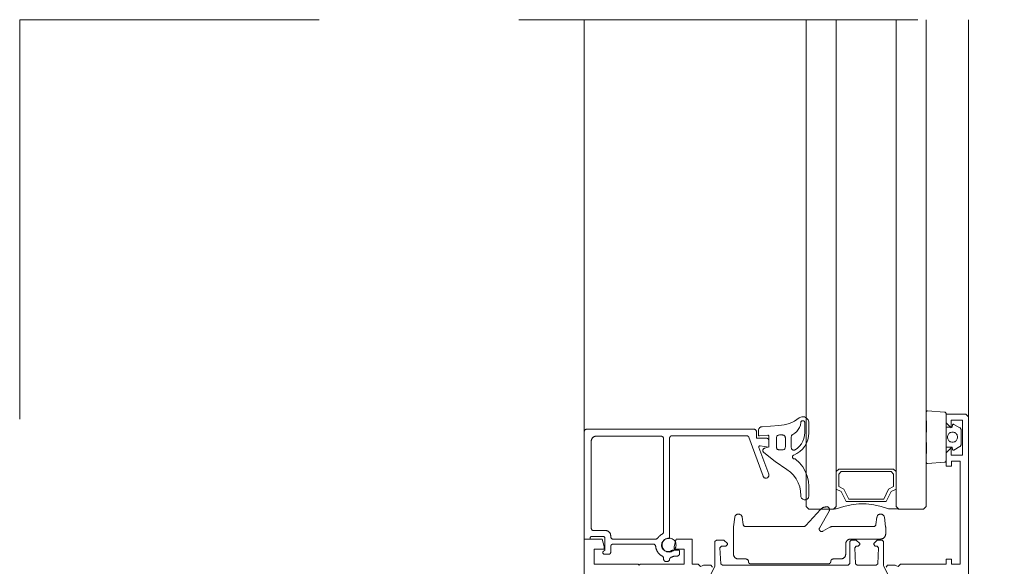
# Paper-space layout 'AD-02 DETAL MONTAŻU DRZWI' of a CAD drawing. Header units: millimetres. Extents: x 0 to 594, y 0 to 550.
# Tile 59 of 99: x 98 to 137, y 339 to 361. Entities that reach past the tile are written whole.
import ezdxf
from ezdxf.xclip import XClip

# ---------------------------------------------------------------- set-up
doc = ezdxf.new("R2010")
doc.units = ezdxf.units.MM
doc.header["$MEASUREMENT"] = 0
doc.header["$XCLIPFRAME"] = 0
doc.linetypes.add('przerywama detal', pattern=[120, 80, -40])
doc.layers.add('A_stolarka_Nr_pióra__1', color=7, linetype='Continuous', lineweight=20)
doc.layers.add('A_stolarka_Nr_pióra__2', color=8, linetype='Continuous', lineweight=13)
doc.layers.add('A_stolarka_Nr_pióra__10', color=7, linetype='Continuous', lineweight=13, true_color=0x4b4b4b)

# ---------------------------------------------------------------- blocks, each defined once
blk = doc.blocks.new('Rysunek_1_1', base_point=(-46422.798, -26825.258))
at = {"layer": 'A_stolarka_Nr_pióra__1', "color": 7, "linetype": 'Continuous', "lineweight": 20, "ltscale": 0.2}
for p, q in [((129.112, 361.094), (129.112, 341.595)), ((130.312, 361.094), (130.312, 341.595)), ((132.712, 361.094), (132.712, 341.595)), ((133.912, 361.094), (133.912, 341.595)), ((129.112, 341.595), (129.212, 341.495)), ((130.212, 341.495), (129.212, 341.495)), ((130.312, 341.595), (130.212, 341.495)), ((131.492, 341.7), (131.494, 341.702)), ((132.712, 341.595), (132.812, 341.495)), ((133.812, 341.495), (132.812, 341.495)), ((133.912, 341.595), (133.812, 341.495))]:
    blk.add_line(p, q, dxfattribs=at)
at = {"layer": 'A_stolarka_Nr_pióra__1', "color": 7, "linetype": 'Continuous', "lineweight": 20, "ltscale": 0.2, "flags": 128}
for points in [[(135.612, 321.495), (135.611, 345.195), (135.511, 345.295), (134.711, 345.295), (134.711, 344.954), (134.911, 344.754), (134.911, 345.054), (135.371, 345.054), (135.371, 343.654), (134.911, 343.654), (134.911, 343.954), (134.711, 343.754), (134.711, 343.214), (134.931, 343.214), (134.931, 343.414), (135.271, 343.414), (135.271, 339.295), (134.931, 339.295), (134.931, 339.495), (134.711, 339.495), (134.711, 339.295), (132.891, 339.295), (132.795, 339.2), (132.723, 339.226), (132.672, 339.255), (132.371, 339.255), (132.317, 339.169)], [(125.346, 339.169), (125.291, 339.255), (124.991, 339.255), (124.94, 339.226), (124.868, 339.2), (124.771, 339.295), (124.531, 339.295), (124.531, 340.295), (123.892, 340.295), (123.811, 339.995), (123.811, 339.895), (124.211, 339.895), (124.211, 339.295), (122.451, 339.295), (122.411, 339.254), (122.371, 339.295), (120.611, 339.295), (120.611, 339.895), (121.011, 339.895), (121.011, 339.995), (120.931, 340.295), (120.211, 340.295), (120.211, 321.495)], [(132.422, 338.795), (132.217, 339.213), (132.211, 339.24), (132.211, 340.192), (132.151, 340.253), (131.951, 340.253), (131.811, 340.113), (131.811, 340.073), (131.871, 340.013), (131.951, 340.013), (132.011, 339.949), (131.975, 339.309), (131.915, 339.253), (131.148, 339.253), (131.088, 339.309), (131.051, 339.949), (131.111, 340.013), (131.191, 340.013), (131.251, 340.073), (131.251, 340.113), (131.111, 340.253), (130.911, 340.253), (130.851, 340.192), (130.851, 339.313), (130.791, 339.253), (125.748, 339.253), (125.688, 339.309), (125.651, 339.949), (125.711, 340.012), (125.891, 340.012), (125.951, 340.073), (125.951, 340.112), (125.811, 340.253), (125.511, 340.253), (125.451, 340.192), (125.451, 339.24), (125.445, 339.213), (125.241, 338.795)]]:
    blk.add_lwpolyline(points, dxfattribs=at)
for points in [[(121.031, 340.354), (121.031, 339.835), (120.981, 339.806), (120.971, 339.799), (120.964, 339.791), (120.958, 339.783), (120.955, 339.774), (120.952, 339.764), (120.951, 339.754), (120.952, 339.744), (120.955, 339.734), (120.959, 339.725), (120.965, 339.717), (120.972, 339.71), (120.98, 339.704), (120.989, 339.699), (120.998, 339.696), (121.008, 339.695), (121.211, 339.695), (121.221, 339.695), (121.231, 339.698), (121.24, 339.702), (121.249, 339.707), (121.256, 339.714), (121.262, 339.722), (121.267, 339.731), (121.27, 339.743), (121.271, 339.752), (121.271, 339.995), (121.272, 340.005), (121.273, 340.014), (121.276, 340.024), (121.279, 340.034), (121.284, 340.043), (121.289, 340.051), (121.295, 340.059), (121.302, 340.066), (121.309, 340.073), (121.318, 340.079), (121.326, 340.084), (121.336, 340.088), (121.345, 340.091), (121.355, 340.093), (121.365, 340.094), (122.974, 340.095), (122.987, 340.094), (122.999, 340.091), (123.011, 340.088), (123.022, 340.082), (123.033, 340.076), (123.043, 340.068), (123.051, 340.059), (123.059, 340.048), (123.065, 340.037), (123.069, 340.026), (123.073, 340.014), (123.075, 339.994), (123.076, 339.984), (123.078, 339.973), (123.08, 339.963), (123.082, 339.953), (123.084, 339.942), (123.087, 339.932), (123.089, 339.922), (123.092, 339.912), (123.095, 339.902), (123.099, 339.892), (123.102, 339.882), (123.106, 339.872), (123.11, 339.863), (123.114, 339.853), (123.118, 339.844), (123.123, 339.834), (123.127, 339.825), (123.132, 339.815), (123.137, 339.806), (123.143, 339.797), (123.148, 339.788), (123.154, 339.78), (123.16, 339.771), (123.166, 339.762), (123.172, 339.754), (123.178, 339.746), (123.185, 339.737), (123.192, 339.729), (123.198, 339.721), (123.206, 339.714), (123.213, 339.706), (123.22, 339.699), (123.228, 339.691), (123.235, 339.684), (123.243, 339.677), (123.251, 339.671), (123.259, 339.664), (123.268, 339.657), (123.276, 339.651), (123.284, 339.645), (123.293, 339.639), (123.302, 339.633), (123.311, 339.628), (123.32, 339.622), (123.329, 339.617), (123.338, 339.612), (123.348, 339.606), (123.357, 339.599), (123.365, 339.591), (123.373, 339.582), (123.379, 339.572), (123.384, 339.562), (123.388, 339.551), (123.39, 339.54), (123.391, 339.528), (123.391, 339.495), (123.392, 339.484), (123.393, 339.475), (123.396, 339.465), (123.399, 339.455), (123.404, 339.446), (123.409, 339.438), (123.415, 339.43), (123.422, 339.423), (123.429, 339.416), (123.438, 339.41), (123.446, 339.405), (123.455, 339.401), (123.465, 339.398), (123.475, 339.396), (123.485, 339.395), (123.531, 339.395), (123.544, 339.395), (123.556, 339.398), (123.568, 339.402), (123.58, 339.407), (123.59, 339.414), (123.6, 339.422), (123.609, 339.431), (123.616, 339.441), (123.622, 339.452), (123.627, 339.464), (123.63, 339.476), (123.631, 339.488), (123.633, 339.498), (123.636, 339.508), (123.64, 339.517), (123.644, 339.527), (123.65, 339.535), (123.656, 339.543), (123.664, 339.55), (123.672, 339.557), (123.68, 339.562), (123.69, 339.567), (123.699, 339.571), (123.71, 339.574), (123.721, 339.577), (123.732, 339.581), (123.743, 339.585), (123.754, 339.589), (123.765, 339.593), (123.775, 339.598), (123.786, 339.603), (123.796, 339.607), (123.805, 339.611), (123.816, 339.613), (123.826, 339.614), (123.931, 339.614), (123.941, 339.615), (123.951, 339.616), (123.961, 339.619), (123.97, 339.622), (123.979, 339.627), (123.988, 339.632), (123.996, 339.638), (124.003, 339.645), (124.01, 339.653), (124.016, 339.661), (124.021, 339.669), (124.025, 339.679), (124.028, 339.688), (124.031, 339.701), (124.031, 339.711), (124.031, 339.814), (124.03, 339.825), (124.026, 339.835), (124.019, 339.843), (124.011, 339.85), (124.001, 339.853), (123.748, 339.854), (123.738, 339.853), (123.712, 339.836), (123.694, 339.825), (123.674, 339.816), (123.654, 339.808), (123.633, 339.802), (123.612, 339.798), (123.591, 339.795), (123.569, 339.795), (123.548, 339.796), (123.526, 339.798), (123.505, 339.803), (123.485, 339.809), (123.465, 339.817), (123.445, 339.827), (123.427, 339.838), (123.409, 339.851), (123.393, 339.865), (123.378, 339.881), (123.364, 339.897), (123.352, 339.915), (123.341, 339.934), (123.332, 339.953), (123.324, 339.973), (123.319, 339.994), (123.314, 340.015), (123.312, 340.037), (123.311, 340.058), (123.313, 340.08), (123.316, 340.101), (123.32, 340.122), (123.327, 340.143), (123.335, 340.163), (123.345, 340.182), (123.356, 340.2), (123.369, 340.218), (123.383, 340.234), (123.399, 340.249), (123.416, 340.263), (123.433, 340.275), (123.452, 340.285), (123.472, 340.295), (123.492, 340.302), (123.513, 340.308), (123.534, 340.312), (123.555, 340.314), (123.577, 340.314), (123.598, 340.313), (123.609, 340.314), (123.619, 340.318), (123.626, 340.326), (123.63, 340.336), (123.631, 344.334), (123.632, 344.345), (123.633, 344.354), (123.636, 344.364), (123.639, 344.374), (123.644, 344.383), (123.649, 344.391), (123.655, 344.399), (123.662, 344.406), (123.669, 344.413), (123.678, 344.419), (123.686, 344.424), (123.695, 344.428), (123.705, 344.431), (123.715, 344.433), (123.725, 344.434), (126.719, 344.434), (126.729, 344.434), (126.739, 344.432), (126.749, 344.43), (126.759, 344.426), (126.768, 344.421), (126.777, 344.416), (126.785, 344.409), (126.793, 344.402), (126.799, 344.394), (126.805, 344.385), (126.81, 344.376), (127.379, 342.813), (127.385, 342.799), (127.394, 342.785), (127.404, 342.773), (127.415, 342.762), (127.428, 342.752), (127.443, 342.745), (127.458, 342.739), (127.473, 342.736), (127.489, 342.735), (127.505, 342.735), (127.521, 342.738), (127.536, 342.743), (127.551, 342.75), (127.564, 342.759), (127.576, 342.769), (127.587, 342.782), (127.596, 342.795), (127.603, 342.809), (127.608, 342.825), (127.611, 342.84), (127.611, 342.856), (127.61, 342.872), (127.607, 342.888), (127.214, 343.968), (127.211, 343.979), (127.211, 343.99), (127.213, 344.001), (127.218, 344.011), (127.225, 344.02), (127.233, 344.027), (127.243, 344.032), (127.254, 344.035), (127.265, 344.035), (127.611, 343.974), (127.611, 344.234), (127.611, 344.245), (127.609, 344.254), (127.607, 344.264), (127.603, 344.274), (127.599, 344.283), (127.594, 344.291), (127.588, 344.299), (127.581, 344.306), (127.573, 344.313), (127.565, 344.319), (127.557, 344.324), (127.547, 344.328), (127.538, 344.331), (127.528, 344.333), (127.518, 344.334), (127.111, 344.334), (127.111, 344.595), (127.111, 344.605), (127.109, 344.614), (127.107, 344.624), (127.103, 344.634), (127.099, 344.643), (127.094, 344.651), (127.088, 344.659), (127.081, 344.666), (127.073, 344.673), (127.065, 344.679), (127.057, 344.684), (127.047, 344.688), (127.038, 344.691), (127.025, 344.694), (127.015, 344.694), (120.311, 344.695), (120.301, 344.694), (120.292, 344.692), (120.282, 344.69), (120.272, 344.687), (120.263, 344.682), (120.255, 344.677), (120.247, 344.671), (120.24, 344.664), (120.233, 344.656), (120.227, 344.648), (120.222, 344.64), (120.218, 344.63), (120.215, 344.621), (120.213, 344.611), (120.212, 344.601), (120.211, 340.295), (120.451, 340.295), (120.451, 340.354), (120.453, 340.365), (120.457, 340.375), (120.464, 340.383), (120.472, 340.39), (120.482, 340.393), (120.991, 340.395), (121.002, 340.393), (121.012, 340.389), (121.02, 340.382), (121.027, 340.374), (121.03, 340.364)], [(120.491, 340.734), (120.492, 340.724), (120.493, 340.715), (120.496, 340.705), (120.499, 340.695), (120.504, 340.686), (120.509, 340.678), (120.515, 340.67), (120.522, 340.663), (120.529, 340.656), (120.538, 340.65), (120.546, 340.645), (120.555, 340.641), (120.565, 340.638), (120.575, 340.636), (120.585, 340.635), (121.071, 340.634), (121.085, 340.634), (121.098, 340.633), (121.111, 340.63), (121.124, 340.627), (121.137, 340.623), (121.15, 340.619), (121.162, 340.613), (121.173, 340.607), (121.185, 340.599), (121.195, 340.591), (121.206, 340.583), (121.215, 340.574), (121.224, 340.564), (121.232, 340.553), (121.24, 340.542), (121.247, 340.531), (121.253, 340.519), (121.258, 340.506), (121.262, 340.494), (121.266, 340.481), (121.269, 340.468), (121.27, 340.455), (121.271, 340.441), (121.271, 340.395), (121.272, 340.384), (121.273, 340.375), (121.276, 340.365), (121.279, 340.355), (121.284, 340.346), (121.289, 340.338), (121.295, 340.33), (121.302, 340.323), (121.309, 340.316), (121.318, 340.31), (121.326, 340.305), (121.336, 340.301), (121.345, 340.298), (121.355, 340.296), (121.365, 340.295), (123.077, 340.295), (123.087, 340.295), (123.098, 340.297), (123.107, 340.299), (123.117, 340.303), (123.126, 340.307), (123.135, 340.313), (123.143, 340.319), (123.15, 340.327), (123.157, 340.334), (123.165, 340.346), (123.171, 340.355), (123.178, 340.363), (123.184, 340.371), (123.191, 340.379), (123.197, 340.386), (123.204, 340.394), (123.211, 340.401), (123.219, 340.409), (123.226, 340.416), (123.233, 340.423), (123.241, 340.43), (123.249, 340.437), (123.257, 340.443), (123.265, 340.449), (123.273, 340.456), (123.281, 340.462), (123.29, 340.468), (123.298, 340.473), (123.307, 340.479), (123.316, 340.484), (123.325, 340.489), (123.334, 340.494), (123.344, 340.5), (123.354, 340.507), (123.362, 340.514), (123.37, 340.523), (123.376, 340.533), (123.382, 340.543), (123.386, 340.553), (123.389, 340.565), (123.391, 340.576), (123.391, 344.314), (123.391, 344.325), (123.389, 344.334), (123.387, 344.344), (123.383, 344.354), (123.379, 344.363), (123.374, 344.371), (123.368, 344.379), (123.361, 344.386), (123.353, 344.393), (123.345, 344.399), (123.337, 344.404), (123.327, 344.408), (123.318, 344.411), (123.308, 344.413), (123.298, 344.414), (120.691, 344.414), (120.678, 344.414), (120.665, 344.413), (120.652, 344.41), (120.639, 344.407), (120.626, 344.403), (120.613, 344.399), (120.601, 344.393), (120.59, 344.387), (120.578, 344.379), (120.567, 344.371), (120.557, 344.363), (120.548, 344.354), (120.539, 344.344), (120.53, 344.333), (120.523, 344.322), (120.516, 344.311), (120.51, 344.299), (120.505, 344.286), (120.5, 344.274), (120.497, 344.261), (120.494, 344.248), (120.492, 344.235), (120.492, 344.221)], [(132.712, 343), (132.612, 343.1), (130.412, 343.1), (130.312, 343), (130.312, 342.3), (130.512, 342.2), (130.712, 341.8), (132.312, 341.8), (132.512, 342.2), (132.712, 342.3)], [(132.612, 342.9), (132.512, 343), (130.512, 343), (130.412, 342.9), (130.412, 342.4), (130.612, 342.3), (130.812, 341.9), (132.212, 341.9), (132.412, 342.3), (132.612, 342.4)], [(130.312, 342.3), (130.512, 342.2), (130.712, 341.8), (132.312, 341.8), (132.512, 342.2), (132.712, 342.3), (132.712, 341.6), (132.812, 341.5), (132.412, 341.5), (132.112, 341.6), (131.812, 341.66), (131.512, 341.7), (131.212, 341.7), (130.912, 341.66), (130.612, 341.6), (130.312, 341.5), (130.212, 341.5), (130.312, 341.6)]]:
    blk.add_lwpolyline(points, close=True, dxfattribs=at)
at = {"layer": 'A_stolarka_Nr_pióra__10', "color": 251, "linetype": 'przerywama detal', "lineweight": 13, "ltscale": 0.2, "true_color": 0x4b4b4b}
for p, q in [((157.585, 361.094), (97.585, 361.094)), ((97.585, 361.094), (97.585, 301.094))]:
    blk.add_line(p, q, dxfattribs=at)
at = {"layer": 'A_stolarka_Nr_pióra__10', "color": 251, "linetype": 'Continuous', "lineweight": 13, "ltscale": 0.2, "true_color": 0x4b4b4b}
for p, q in [((120.212, 361.094), (120.212, 344.608)), ((135.612, 361.094), (135.612, 345.195))]:
    blk.add_line(p, q, dxfattribs=at)
at = {"layer": 'A_stolarka_Nr_pióra__2', "color": 8, "linetype": 'Continuous', "lineweight": 13, "ltscale": 0.2, "flags": 128}
for points in [[(133.912, 343.629), (133.932, 343.79), (133.932, 344.114), (133.912, 344.249), (133.912, 344.5), (133.932, 344.635), (133.932, 344.959), (133.912, 345.12), (133.912, 345.371), (133.915, 345.39), (133.924, 345.407), (133.938, 345.421), (133.956, 345.429), (133.975, 345.431), (134.655, 345.378), (134.673, 345.374), (134.689, 345.365), (134.701, 345.352), (134.709, 345.336), (134.712, 345.318), (134.712, 343.431), (134.709, 343.413), (134.701, 343.397), (134.689, 343.384), (134.673, 343.375), (134.655, 343.371), (133.975, 343.318), (133.956, 343.32), (133.938, 343.328), (133.924, 343.342), (133.915, 343.359), (133.912, 343.378)], [(128.891, 342.034), (128.892, 342.009), (128.897, 341.984), (128.906, 341.96), (128.918, 341.938), (128.934, 341.918), (128.953, 341.901), (128.975, 341.887), (128.998, 341.876), (129.022, 341.87), (129.048, 341.867), (129.073, 341.868), (129.098, 341.874), (129.122, 341.883), (129.144, 341.896), (129.163, 341.913), (129.18, 341.932), (129.193, 341.953), (129.203, 341.977), (129.209, 342.001), (129.211, 342.027), (129.211, 342.399), (129.196, 342.608), (129.149, 342.813), (129.071, 343.009), (128.966, 343.19), (128.835, 343.354), (128.68, 343.497), (128.668, 343.503), (128.655, 343.505), (128.635, 343.505), (128.623, 343.506), (128.611, 343.509), (128.6, 343.514), (128.589, 343.52), (128.58, 343.528), (128.571, 343.537), (128.565, 343.547), (128.56, 343.558), (128.557, 343.57), (128.555, 343.583), (128.556, 343.595), (128.558, 343.607), (128.562, 343.618), (128.568, 343.629), (128.576, 343.639), (128.585, 343.647), (128.595, 343.654), (128.606, 343.66), (128.734, 343.722), (128.852, 343.803), (128.957, 343.901), (129.046, 344.013), (129.117, 344.137), (129.169, 344.27), (129.201, 344.409), (129.211, 344.552), (129.211, 344.955), (129.208, 344.993), (129.199, 345.029), (129.185, 345.065), (129.164, 345.097), (129.139, 345.126), (129.11, 345.15), (129.077, 345.17), (129.042, 345.184), (129.005, 345.192), (128.967, 345.195), (128.929, 345.191), (128.892, 345.181), (128.857, 345.166), (128.825, 345.145), (128.64, 345.023), (128.439, 344.93), (128.226, 344.867), (128.007, 344.837), (127.341, 344.794), (127.317, 344.791), (127.294, 344.784), (127.272, 344.773), (127.252, 344.76), (127.235, 344.744), (127.219, 344.725), (127.207, 344.704), (127.198, 344.682), (127.193, 344.658), (127.191, 344.634), (127.191, 344.464), (127.193, 344.452), (127.198, 344.441), (127.207, 344.433), (127.217, 344.427), (127.229, 344.424), (127.568, 344.453), (127.58, 344.453), (127.591, 344.448), (127.6, 344.441), (127.607, 344.431), (127.611, 344.42), (127.611, 343.984), (127.445, 343.94), (127.431, 343.934), (127.417, 343.927), (127.405, 343.918), (127.394, 343.907), (127.385, 343.894), (127.378, 343.88), (127.374, 343.865), (127.371, 343.85), (127.372, 343.834), (127.374, 343.819), (127.379, 343.804), (127.386, 343.791), (127.395, 343.778), (127.406, 343.767), (127.857, 343.408), (128.333, 343.083), (128.476, 342.977), (128.602, 342.852), (128.707, 342.708), (128.791, 342.551), (128.85, 342.384), (128.884, 342.209)], [(129.051, 344.559), (129.051, 344.955), (129.05, 344.967), (129.047, 344.98), (129.042, 344.992), (129.036, 345.003), (129.027, 345.012), (129.017, 345.02), (129.006, 345.027), (128.994, 345.031), (128.982, 345.034), (128.969, 345.034), (128.956, 345.033), (128.944, 345.029), (128.932, 345.024), (128.921, 345.017), (128.912, 345.008), (128.904, 344.998), (128.898, 344.987), (128.894, 344.975), (128.892, 344.962), (128.874, 344.863), (128.84, 344.769), (128.79, 344.681), (128.727, 344.603), (128.652, 344.537), (128.566, 344.484), (128.553, 344.476), (128.541, 344.465), (128.53, 344.453), (128.522, 344.44), (128.516, 344.426), (128.512, 344.41), (128.511, 344.395), (128.511, 343.958), (128.513, 343.942), (128.516, 343.926), (128.523, 343.911), (128.532, 343.898), (128.542, 343.886), (128.555, 343.875), (128.569, 343.867), (128.584, 343.862), (128.6, 343.859), (128.617, 343.858), (128.633, 343.86), (128.648, 343.865), (128.663, 343.872), (128.759, 343.94), (128.844, 344.022), (128.916, 344.114), (128.975, 344.217), (129.017, 344.326), (129.043, 344.441)], [(135.172, 344.375), (135.17, 344.406), (135.163, 344.437), (135.151, 344.467), (135.135, 344.494), (135.115, 344.519), (135.091, 344.54), (135.064, 344.557), (135.035, 344.569), (135.004, 344.576), (134.972, 344.579), (134.94, 344.576), (134.909, 344.569), (134.88, 344.557), (134.853, 344.54), (134.829, 344.519), (134.809, 344.494), (134.792, 344.467), (134.78, 344.437), (134.774, 344.406), (134.772, 344.375), (134.774, 344.343), (134.782, 344.313), (134.794, 344.284), (134.81, 344.257), (134.83, 344.233), (134.854, 344.213), (134.881, 344.196), (134.91, 344.184), (134.941, 344.177), (134.972, 344.174), (135.003, 344.177), (135.034, 344.184), (135.063, 344.196), (135.089, 344.213), (135.113, 344.233), (135.134, 344.257), (135.15, 344.284), (135.162, 344.313), (135.169, 344.343)], [(128.031, 343.864), (128.013, 343.865), (127.994, 343.87), (127.977, 343.877), (127.961, 343.887), (127.946, 343.899), (127.934, 343.914), (127.924, 343.93), (127.917, 343.947), (127.913, 343.965), (127.911, 343.984), (127.911, 344.344), (127.913, 344.363), (127.917, 344.381), (127.924, 344.399), (127.934, 344.415), (127.946, 344.429), (127.961, 344.441), (127.977, 344.451), (127.994, 344.458), (128.013, 344.463), (128.031, 344.464), (128.151, 344.464), (128.17, 344.463), (128.188, 344.458), (128.206, 344.451), (128.222, 344.441), (128.236, 344.429), (128.248, 344.415), (128.258, 344.399), (128.266, 344.381), (128.27, 344.363), (128.271, 344.344), (128.271, 343.984), (128.27, 343.965), (128.266, 343.947), (128.258, 343.93), (128.248, 343.914), (128.236, 343.899), (128.222, 343.887), (128.206, 343.877), (128.188, 343.87), (128.17, 343.865), (128.151, 343.864)], [(126.192, 339.698), (126.192, 340.772), (126.192, 340.782), (126.243, 341.168), (126.247, 341.186), (126.252, 341.203), (126.26, 341.22), (126.27, 341.235), (126.281, 341.25), (126.295, 341.262), (126.309, 341.273), (126.325, 341.283), (126.342, 341.29), (126.36, 341.295), (126.378, 341.298), (126.396, 341.298), (126.415, 341.296), (126.433, 341.293), (126.45, 341.286), (126.466, 341.278), (126.482, 341.268), (126.496, 341.256), (126.508, 341.243), (126.519, 341.228), (126.528, 341.212), (126.534, 341.195), (126.539, 341.177), (126.578, 340.885), (126.58, 340.873), (126.584, 340.861), (126.589, 340.85), (126.595, 340.84), (126.603, 340.831), (126.612, 340.822), (126.622, 340.815), (126.632, 340.809), (126.644, 340.804), (126.656, 340.8), (126.668, 340.799), (129.011, 340.798), (129.022, 340.799), (129.032, 340.8), (129.042, 340.803), (129.051, 340.806), (129.06, 340.811), (129.069, 340.816), (129.077, 340.823), (129.084, 340.83), (129.091, 340.838), (129.682, 341.473), (129.689, 341.482), (129.696, 341.49), (129.704, 341.498), (129.712, 341.506), (129.72, 341.514), (129.728, 341.521), (129.737, 341.529), (129.745, 341.536), (129.754, 341.543), (129.763, 341.55), (129.772, 341.556), (129.782, 341.562), (129.792, 341.564), (129.803, 341.566), (129.813, 341.569), (129.824, 341.571), (129.835, 341.573), (129.845, 341.575), (129.856, 341.577), (129.866, 341.579), (129.877, 341.581), (129.887, 341.584), (129.898, 341.586), (129.908, 341.588), (129.919, 341.59), (129.929, 341.592), (129.94, 341.594), (129.953, 341.592), (129.963, 341.588), (129.972, 341.584), (129.981, 341.579), (129.99, 341.573), (129.998, 341.566), (130.005, 341.559), (130.012, 341.551), (130.018, 341.543), (130.024, 341.534), (130.028, 341.525), (130.032, 341.516), (130.036, 341.506), (130.038, 341.496), (130.039, 341.486), (130.04, 341.476), (130.04, 341.465), (130.039, 341.455), (130.037, 341.445), (130.035, 341.435), (130.031, 341.425), (130.027, 341.416), (130.022, 341.407), (129.634, 340.732), (129.631, 340.722), (129.629, 340.712), (129.628, 340.702), (129.629, 340.692), (129.63, 340.681), (129.632, 340.671), (129.636, 340.661), (129.64, 340.652), (129.645, 340.643), (129.651, 340.634), (129.658, 340.627), (129.666, 340.62), (129.675, 340.614), (129.684, 340.609), (129.693, 340.605), (129.703, 340.601), (129.713, 340.599), (129.724, 340.598), (129.734, 340.598), (129.744, 340.599), (129.754, 340.602), (129.764, 340.605), (129.774, 340.609), (130.055, 340.771), (130.065, 340.777), (130.075, 340.781), (130.085, 340.786), (130.096, 340.789), (130.107, 340.792), (130.118, 340.795), (130.129, 340.796), (130.14, 340.798), (130.151, 340.798), (131.807, 340.798), (131.819, 340.799), (131.831, 340.801), (131.843, 340.805), (131.854, 340.81), (131.864, 340.816), (131.874, 340.824), (131.882, 340.833), (131.89, 340.843), (131.896, 340.853), (131.901, 340.864), (131.904, 340.876), (131.943, 341.168), (131.947, 341.186), (131.952, 341.203), (131.96, 341.22), (131.97, 341.235), (131.981, 341.25), (131.995, 341.262), (132.009, 341.273), (132.025, 341.283), (132.042, 341.29), (132.06, 341.295), (132.078, 341.298), (132.096, 341.298), (132.115, 341.296), (132.133, 341.293), (132.15, 341.286), (132.166, 341.278), (132.182, 341.268), (132.196, 341.256), (132.208, 341.243), (132.219, 341.228), (132.228, 341.212), (132.234, 341.195), (132.239, 341.177), (132.291, 340.785), (132.292, 340.775), (132.292, 340.498), (132.291, 340.485), (132.29, 340.472), (132.288, 340.458), (132.285, 340.445), (132.281, 340.433), (132.276, 340.42), (132.27, 340.408), (132.264, 340.396), (132.257, 340.385), (132.249, 340.374), (132.24, 340.364), (132.231, 340.354), (132.221, 340.345), (132.21, 340.337), (132.199, 340.33), (132.188, 340.323), (132.176, 340.317), (132.164, 340.312), (132.151, 340.307), (132.138, 340.304), (132.125, 340.301), (132.112, 340.299), (132.098, 340.298), (130.892, 340.298), (130.878, 340.298), (130.865, 340.296), (130.852, 340.294), (130.839, 340.291), (130.826, 340.287), (130.814, 340.282), (130.802, 340.277), (130.79, 340.27), (130.779, 340.263), (130.768, 340.255), (130.758, 340.247), (130.748, 340.237), (130.739, 340.227), (130.731, 340.217), (130.723, 340.206), (130.716, 340.194), (130.71, 340.182), (130.705, 340.17), (130.701, 340.157), (130.697, 340.145), (130.695, 340.131), (130.693, 340.118), (130.692, 340.105), (130.692, 339.698), (130.691, 339.685), (130.69, 339.672), (130.688, 339.658), (130.685, 339.645), (130.681, 339.633), (130.676, 339.62), (130.67, 339.608), (130.664, 339.596), (130.657, 339.585), (130.649, 339.574), (130.64, 339.564), (130.631, 339.554), (130.621, 339.545), (130.61, 339.537), (130.599, 339.53), (130.588, 339.523), (130.576, 339.517), (130.564, 339.512), (130.551, 339.507), (130.538, 339.504), (130.525, 339.501), (130.512, 339.499), (130.498, 339.498), (130.192, 339.498), (130.182, 339.498), (130.172, 339.496), (130.162, 339.494), (130.153, 339.49), (130.144, 339.486), (130.135, 339.481), (130.127, 339.475), (130.12, 339.468), (130.113, 339.46), (130.107, 339.452), (130.102, 339.443), (130.098, 339.434), (130.095, 339.425), (130.093, 339.415), (130.092, 339.405), (130.092, 339.395), (130.091, 339.385), (130.089, 339.375), (130.086, 339.365), (130.082, 339.356), (130.078, 339.347), (130.072, 339.339), (130.066, 339.331), (130.059, 339.324), (130.051, 339.318), (130.043, 339.312), (130.034, 339.307), (130.025, 339.304), (130.015, 339.301), (130.005, 339.299), (129.995, 339.298), (126.892, 339.298), (126.882, 339.299), (126.872, 339.3), (126.862, 339.303), (126.853, 339.306), (126.844, 339.311), (126.835, 339.316), (126.827, 339.322), (126.82, 339.329), (126.813, 339.336), (126.807, 339.344), (126.802, 339.353), (126.798, 339.362), (126.795, 339.372), (126.793, 339.382), (126.792, 339.392), (126.792, 339.402), (126.791, 339.412), (126.789, 339.421), (126.786, 339.431), (126.782, 339.44), (126.778, 339.449), (126.772, 339.458), (126.766, 339.465), (126.759, 339.472), (126.751, 339.479), (126.743, 339.484), (126.734, 339.489), (126.725, 339.493), (126.715, 339.495), (126.705, 339.497), (126.695, 339.498), (126.392, 339.498), (126.378, 339.499), (126.365, 339.5), (126.352, 339.502), (126.339, 339.505), (126.326, 339.509), (126.314, 339.514), (126.302, 339.52), (126.29, 339.526), (126.279, 339.533), (126.268, 339.541), (126.258, 339.55), (126.248, 339.559), (126.239, 339.569), (126.231, 339.58), (126.223, 339.591), (126.216, 339.602), (126.21, 339.614), (126.205, 339.626), (126.201, 339.639), (126.197, 339.652), (126.195, 339.665), (126.193, 339.678), (126.192, 339.692)], [(123.891, 340.055), (123.888, 340.098), (123.878, 340.141), (123.861, 340.182), (123.838, 340.219), (123.809, 340.253), (123.776, 340.281), (123.739, 340.304), (123.698, 340.321), (123.655, 340.331), (123.611, 340.335), (123.568, 340.331), (123.525, 340.321), (123.484, 340.304), (123.447, 340.281), (123.413, 340.253), (123.385, 340.219), (123.362, 340.182), (123.345, 340.141), (123.335, 340.098), (123.331, 340.055), (123.335, 340.011), (123.345, 339.968), (123.362, 339.927), (123.385, 339.89), (123.413, 339.856), (123.447, 339.828), (123.484, 339.805), (123.525, 339.788), (123.568, 339.778), (123.611, 339.775), (123.655, 339.778), (123.698, 339.788), (123.739, 339.805), (123.776, 339.828), (123.809, 339.856), (123.838, 339.89), (123.861, 339.927), (123.878, 339.968), (123.888, 340.011)]]:
    blk.add_lwpolyline(points, close=True, dxfattribs=at)
blk.add_lwpolyline([(134.712, 344.774), (134.952, 344.774), (134.966, 344.861), (134.97, 344.873), (134.978, 344.883), (134.989, 344.891), (135.001, 344.894), (135.014, 344.894), (135.026, 344.889), (135.262, 344.753), (135.274, 344.744), (135.285, 344.734), (135.294, 344.722), (135.302, 344.71), (135.307, 344.696), (135.311, 344.681), (135.312, 344.666), (135.312, 344.083), (135.311, 344.068), (135.307, 344.053), (135.302, 344.039), (135.294, 344.027), (135.285, 344.015), (135.274, 344.005), (135.262, 343.996), (135.026, 343.86), (135.014, 343.855), (135.001, 343.855), (134.989, 343.858), (134.978, 343.866), (134.97, 343.876), (134.966, 343.888), (134.952, 343.975), (134.712, 343.975)], dxfattribs=at)

psp = doc.layouts.new('AD-02 DETAL MONTAŻU DRZWI')

# ---------------------------------------------------------------- block references
at = {"color": 37, "linetype": 'Continuous', "lineweight": 5, "true_color": 0x656532}
ref = psp.add_blockref('Rysunek_1_1', (-46422.798, -26825.258), dxfattribs=at)
XClip(ref).set_block_clipping_path([(39.90003743, 274.842170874), (528.4304887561, 524.007291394)])

doc.saveas('drawing.dxf')
